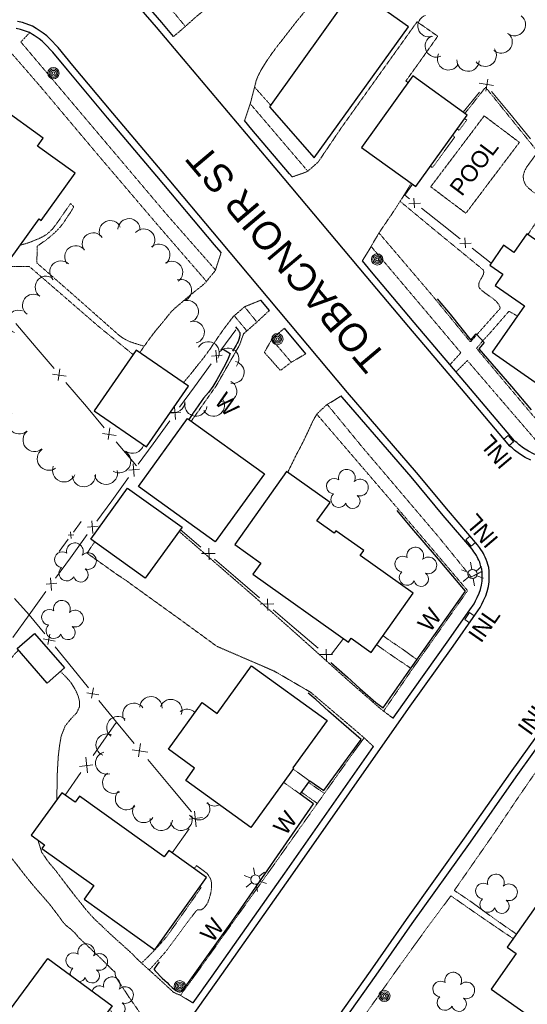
# Model space of a CAD drawing. Extents: x 863487 to 870045, y 569252 to 575761.
# Tile 11 of 66: x 864652 to 864833, y 570949 to 571300. Entities that reach past the tile are written whole.
import ezdxf
from ezdxf.enums import TextEntityAlignment as Align

# ---------------------------------------------------------------- set-up
doc = ezdxf.new("R2010")
doc.units = 0
doc.header["$LTSCALE"] = 0.005
doc.header["$MEASUREMENT"] = 0
doc.linetypes.add('DGN Style 3', pattern=[37.5, 25, -12.5])
doc.linetypes.add('DGN Style 5', pattern=[20, 10, -10])
for name, color, linetype, lineweight in [('E_BLD_Name', 241, 'Continuous', 15), ('E_DWY', 2, 'DGN Style 3', 15), ('E_LAND_Vegetation', 3, 'Continuous', 15), ('E_MISCPROP', 30, 'Continuous', 15), ('E_MISCPROP_Dash', 241, 'DGN Style 3', 15), ('E_MISCPROP_HvyLine', 241, 'Continuous', 25), ('E_MISCPROP_Railing', 30, 'Continuous', 15), ('E_PATH_Sidewalk', 2, 'DGN Style 5', 15), ('E_RDWY', 21, 'Continuous', 25), ('E_RDWY_Name', 21, 'Continuous', 15), ('E_WAL', 40, 'Continuous', 25)]:
    doc.layers.add(name, color=color, linetype=linetype, lineweight=lineweight)
doc.styles.add('Style-IGR_FONT_0', font='IGR_FONT_0.shx')

# ---------------------------------------------------------------- blocks, each defined once
blk = doc.blocks.new('INLT')
at = {"layer": 'E_MISCPROP_Railing', "color": 40, "linetype": 'Continuous', "lineweight": 0, "flags": 128}
blk.add_lwpolyline([(3, -2), (3, 0), (0, 0), (0, -2), (3, -2)], dxfattribs=at)
blk = doc.blocks.new('INL')
at = {"layer": 'E_MISCPROP_Railing', "color": 40, "linetype": 'Continuous', "lineweight": 0, "style": 'Style-IGR_FONT_0'}
blk.add_text('INL', height=6, rotation=0, dxfattribs=at).set_placement((-5.74, -3.01))
blk = doc.blocks.new('INL_1')
at = {"layer": 'E_MISCPROP_Railing', "color": 40, "linetype": 'Continuous', "lineweight": 0, "style": 'Style-IGR_FONT_0'}
blk.add_text('INL', height=6, rotation=359.9999, dxfattribs=at).set_placement((-5.74, -3.01))
blk = doc.blocks.new('INL_2')
at = {"layer": 'E_MISCPROP_Railing', "color": 40, "linetype": 'Continuous', "lineweight": 0, "style": 'Style-IGR_FONT_0'}
blk.add_text('INL', height=6, rotation=0, dxfattribs=at).set_placement((-5.74, -3.01))
blk = doc.blocks.new('INL_11')
at = {"layer": 'E_MISCPROP_Railing', "color": 40, "linetype": 'Continuous', "lineweight": 0, "style": 'Style-IGR_FONT_0'}
blk.add_text('INL', height=6, rotation=0, dxfattribs=at).set_placement((-5.74, -3.01))
blk = doc.blocks.new('POLE')
at = {"layer": 'E_MISCPROP', "color": 20, "linetype": 'Continuous', "lineweight": 0}
for centre, radius in [((-0.01, 0.02), 2.02), ((-0.01, 0.03), 1.52), ((0, -0.01), 1.01), ((0, 0), 0.502)]:
    blk.add_circle(centre, radius, dxfattribs=at)
blk = doc.blocks.new('LTP')
at = {"layer": 'E_MISCPROP', "color": 20, "linetype": 'Continuous', "lineweight": 0}
for p, q in [((-0.8, 1.43), (-2, 3.73)), ((0.9, 1.42), (2.27, 3.65)), ((-1.64, 0.07), (-4.24, 0.14)), ((-0.88, -1.42), (-2.24, -3.61)), ((0.76, -1.47), (2, -3.65)), ((1.64, -0.02), (4.16, -0.09))]:
    blk.add_line(p, q, dxfattribs=at)
blk.add_circle((0, 0), 1.64, dxfattribs=at)
blk = doc.blocks.new('POOL')
at = {"layer": 'E_BLD_Name', "color": 241, "linetype": 'Continuous', "lineweight": 0, "style": 'Style-IGR_FONT_0'}
blk.add_text('POOL', height=6, rotation=360, dxfattribs=at).set_placement((-10.44, 0.15), align=Align.MIDDLE_LEFT)
blk = doc.blocks.new('WAL_1')
at = {"layer": 'E_MISCPROP_Railing', "color": 40, "linetype": 'Continuous', "lineweight": 0, "style": 'Style-IGR_FONT_0'}
blk.add_text('W', height=6, rotation=0, dxfattribs=at).set_placement((-2.27, -0.34), align=Align.MIDDLE_LEFT)
blk = doc.blocks.new('WAL_2')
at = {"layer": 'E_MISCPROP_Railing', "color": 40, "linetype": 'Continuous', "lineweight": 0, "style": 'Style-IGR_FONT_0'}
blk.add_text('W', height=6, rotation=360, dxfattribs=at).set_placement((-2.27, -0.34), align=Align.MIDDLE_LEFT)
blk = doc.blocks.new('TREE_1')
at = {"layer": 'E_LAND_Vegetation', "color": 93, "linetype": 'Continuous', "lineweight": 0}
for centre, radius, start, end in [((-1.47, 4.28), 2.78, 1.3946, 209.1676), ((3.57, 2.42), 2.97, 278.4237, 139.6576), ((-4.47, 0.2), 2.78, 78.0716, 279.0827), ((-2.01, -4.2), 2.61, 140.7798, 358.7124), ((3.46, -3.43), 2.97, 196.0745, 79.0478)]:
    blk.add_arc(centre, radius, start, end, dxfattribs=at)

msp = doc.modelspace()

# ---------------------------------------------------------------- linework, layer by layer
at = {"layer": 'E_DWY', "color": 51, "linetype": 'DGN Style 3', "flags": 128}
for points in [[(864706.76, 571294.21), (864710.77, 571297.64), (864715.05, 571301.49), (864716.28, 571302.48), (864717.04, 571303.11), (864718.55, 571304.4), (864720.17, 571305.9), (864721.71, 571307.2), (864723.58, 571308.57), (864725.31, 571310.16), (864727.2, 571312.23), (864729.59, 571314.81), (864731.68, 571317.16), (864734, 571319.91), (864736.24, 571322.87), (864737.95, 571325.29), (864739.2, 571327.3), (864740.5, 571329.54), (864741.88, 571332.01), (864743.11, 571334.2), (864744.2, 571335.85), (864744.91, 571336.91), (864746.32, 571338.48), (864748.24, 571340.13), (864750.01, 571340.8), (864751.38, 571339.85), (864752.99, 571338.21), (864754.95, 571335.59), (864756.4, 571333.51), (864757.84, 571331.38), (864759.65, 571328.86), (864761.09, 571326.75), (864762.55, 571324.7), (864763.5, 571323.3), (864764.69, 571321.33), (864765.29, 571319.9), (864764.84, 571317.07), (864763.15, 571314.88), (864760.59, 571312.06), (864757.39, 571308.02), (864755.01, 571304.98), (864752.79, 571302.29), (864750.49, 571299.48), (864748.66, 571297.1), (864746.75, 571294.67), (864745.2, 571292.65), (864743.31, 571290.26), (864741.67, 571288.02), (864739.65, 571285.04), (864737.94, 571282.28), (864736.86, 571280.15), (864736.2, 571278.5), (864735.77, 571276.77), (864734.14, 571270.47), (864732.06, 571264.22)], [(864748.95, 571244.14), (864753.25, 571245.62), (864753.75, 571245.82), (864754.37, 571246.11), (864754.68, 571246.3), (864758.26, 571249.44), (864766.3, 571261.38), (864793.5, 571299.47), (864800.87, 571294.33), (864793.73, 571284.24), (864789.51, 571278.37), (864790.36, 571277.8)], [(864791.43, 571241.9), (864789.31, 571238.39), (864785.38, 571232.21), (864779.95, 571224.24), (864777.23, 571219.57), (864776.25, 571217.82), (864774.03, 571214.26)], [(864723.71, 571217.16), (864721.64, 571210.77), (864718.17, 571206.54), (864717.68, 571206.04), (864716.68, 571205.16), (864715.5, 571204.26), (864714.32, 571203.34), (864713.18, 571202.42), (864712.09, 571201.5), (864711.01, 571200.59), (864709.75, 571199.49), (864708.45, 571198.38), (864707.42, 571197.48), (864706.17, 571196.34), (864705.19, 571195.19), (864704.34, 571194.11), (864703.34, 571192.89), (864702.26, 571191.54), (864701.07, 571190.15), (864700.05, 571188.88), (864699.12, 571187.68), (864698.15, 571186.38), (864697.22, 571185.09), (864696.19, 571183.62), (864694.86, 571181.76), (864694.71, 571181.54)], [(864737.88, 571200.24), (864732.09, 571197.87), (864728.02, 571194.36), (864724.81, 571190.16), (864721.97, 571186.07), (864719.76, 571182.78), (864717.44, 571179.63), (864714.69, 571176.2), (864712.49, 571173.4), (864710.92, 571171.59), (864710.28, 571170.79)], [(864740.94, 571196.59), (864736.64, 571192.59), (864732.75, 571189.15), (864731.7, 571188.22), (864730.31, 571184.31), (864721.88, 571169.55), (864721.06, 571168.44), (864713.08, 571157.08)], [(864753.91, 571181.1), (864748.64, 571178.06), (864744.83, 571175.15), (864739.11, 571181.59), (864741.87, 571186.49), (864746.27, 571190.22)], [(864766.46, 571166.12), (864763.7, 571164.31), (864761.54, 571163.13), (864757.86, 571159.7), (864756.4, 571157.15), (864754.82, 571153.73), (864753.1, 571150.09), (864751.75, 571147.46), (864750.66, 571145.45), (864750.07, 571144.25), (864747.43, 571138.83)], [(864784.94, 571051.15), (864780.77, 571054.29), (864769.08, 571064.52), (864751.9, 571079.99), (864737.5, 571092.8), (864708.72, 571117.79)], [(864777.93, 571041.11), (864774.01, 571044.75), (864755.57, 571060.43), (864742.62, 571067.97), (864722.19, 571076.8), (864709.86, 571085.82), (864692.96, 571098), (864690, 571100.19), (864686.81, 571102.28), (864675.96, 571110.01), (864678.65, 571114.01)], [(864704.1, 570936.05), (864698.78, 570941.06), (864695.36, 570945.33), (864690.97, 570951.62), (864687.49, 570956.9), (864686.83, 570957.98), (864686.33, 570958.72), (864686.09, 570959.24), (864686, 570959.75), (864685.97, 570960.42), (864685.75, 570960.86), (864685.19, 570961.23), (864681.49, 570964.94), (864676.36, 570969.8), (864672.98, 570972.96), (864671.76, 570974.45), (864670.69, 570975.51), (864669.55, 570976.46), (864668.46, 570977.29), (864667.39, 570978.49), (864666.19, 570980.14), (864664.62, 570982.22), (864662.68, 570984.79), (864660.81, 570986.94), (864658.83, 570989.19), (864656.96, 570991.34), (864654.57, 570994.27), (864652.92, 570996.35), (864651.4, 570998.36), (864648.92, 571001.47), (864647.02, 571004.01), (864645.41, 571006.34), (864643.76, 571008.65), (864641.95, 571011.21), (864639.94, 571014.22), (864638.18, 571016.53), (864636.12, 571019.02), (864633.83, 571021.85), (864631.67, 571024.4), (864629.71, 571026.62), (864628.19, 571028.37), (864627.05, 571029.67), (864626.59, 571030.22), (864625.55, 571031.67), (864624.76, 571032.64), (864623.89, 571033.95), (864623.51, 571035.39), (864623.81, 571036.8), (864624.64, 571038.3), (864626.16, 571040.97), (864627.44, 571042.89), (864628.65, 571044.55), (864630.75, 571047.51), (864632.44, 571050.08), (864634.25, 571052.81), (864635.85, 571055.11), (864637.44, 571057.31), (864639.31, 571059.88), (864641.66, 571063.05), (864643.65, 571065.66), (864645.52, 571068.06), (864647.42, 571070.45), (864648.74, 571072.11), (864649.35, 571073), (864649.91, 571073.73), (864650.66, 571074.57), (864651.56, 571075.43)], [(864666.48, 571067.82), (864668.28, 571066.07), (864670.12, 571064.01), (864671.97, 571060.98), (864672.82, 571058.94), (864673.32, 571057.01), (864673.21, 571055.16), (864672.27, 571053.08), (864670.23, 571050.98), (864668.16, 571048.41), (864666.74, 571044.8), (864666.16, 571041.41), (864665.7, 571037.56), (864665.51, 571034.41), (864665.37, 571032.01), (864665.35, 571030.09), (864665.27, 571027.36), (864665.23, 571024.6), (864665.22, 571022.13)], [(864658.45, 571007.74), (864659.78, 571003.43), (864662.28, 570999.79), (864664.68, 570996.99), (864667.29, 570993.53), (864669.59, 570990.54), (864671.77, 570987.69), (864673.82, 570985.14), (864675.43, 570983.08), (864677.14, 570981.14), (864678.76, 570979.42), (864681.12, 570977.21), (864682.72, 570975.64), (864684.55, 570973.96), (864686.67, 570972.01), (864688.67, 570970.23), (864690.58, 570968.48), (864692.04, 570967.19), (864693.03, 570966.11), (864693.91, 570965.2), (864694.79, 570964.42), (864695.06, 570964.12), (864699.83, 570959.85), (864706.66, 570953.54), (864707.93, 570952.89), (864708.86, 570952.56), (864713.73, 570949.66)]]:
    msp.add_lwpolyline(points, dxfattribs=at)
at = {"layer": 'E_LAND_Vegetation', "color": 93, "linetype": 'Continuous'}
for centre, radius, start, end in [((864797.74, 571297.99), 3.96, 107.6449, 287.6296), ((864828.18, 571298.43), 3.96, 231.8221, 51.8068), ((864800.33, 571290.79), 3.96, 114.481, 294.4657), ((864823.47, 571292.24), 3.96, 228.2354, 48.2201), ((864817.78, 571287.51), 3.96, 215.1704, 35.1551), ((864804.67, 571286.22), 3.96, 152.5266, 332.5112), ((864811.65, 571285.76), 3.96, 177.1718, 357.1564), ((864690.89, 571225.35), 3.93, 357.4726, 177.4573), ((864684.24, 571224.65), 3.93, 24.8541, 204.8388), ((864696.18, 571221.69), 3.93, 318.1333, 138.118), ((864678.16, 571220.32), 3.93, 35.4672, 215.4519), ((864671.93, 571215.71), 3.93, 38.5037, 218.4883), ((864701.56, 571216.28), 3.93, 312.0476, 132.0322), ((864666.61, 571210.3), 3.93, 46.0881, 226.0727), ((864706.12, 571210.18), 3.93, 305.3867, 125.3714), ((864661.41, 571204.85), 3.93, 54.9638, 234.9485), ((864709.28, 571203.71), 3.93, 287.5672, 107.5518), ((864656.89, 571198.42), 3.93, 54.9638, 234.9485), ((864711.69, 571196.2), 3.93, 288.4324, 108.4171), ((864651.51, 571192.51), 4.13, 69.5176, 249.5022), ((864713.81, 571188.78), 3.93, 284.5609, 104.5456), ((864719.12, 571181.5), 3.93, 330.7796, 150.7643), ((864726.13, 571179.23), 3.93, 319.8104, 139.795), ((864728, 571174.48), 3.93, 257.548, 77.5327), ((864725.36, 571167.76), 3.93, 241.8892, 61.8739), ((864706.81, 571164.05), 3.93, 253.1802, 358.2172), ((864714.75, 571162.79), 3.93, 172.2878, 352.2725), ((864721.01, 571162.77), 3.93, 209.4159, 29.4006), ((864651.82, 571156.66), 4.13, 130.7534, 310.738), ((864657.26, 571150.38), 4.13, 129.5223, 309.5069), ((864692.08, 571149.72), 4.13, 234.9118, 344.7938), ((864662.34, 571143.68), 4.13, 125.4836, 305.4683), ((864687.39, 571142.76), 4.13, 238.5364, 58.5211), ((864667.77, 571139.54), 4.13, 157.9482, 337.9329), ((864674.83, 571137.84), 4.13, 183.0125, 2.9972), ((864682.68, 571138.64), 4.13, 192.3456, 12.3303), ((864698.69, 571054.91), 3.98, 357.4187, 177.4034), ((864705.81, 571053.91), 3.98, 338.5979, 158.5826), ((864692.62, 571052.58), 3.98, 36.1881, 216.1727), ((864711.52, 571050.39), 3.98, 43.9507, 127.5805), ((864686.93, 571047.83), 3.98, 50.3011, 230.2857), ((864683.12, 571041.63), 3.98, 66.944, 246.9287), ((864682.94, 571035.19), 3.98, 105.5826, 285.5673), ((864685.43, 571028.31), 3.98, 123.2831, 303.2678), ((864690.02, 571022.48), 3.98, 136.783, 316.7677), ((864696.12, 571017.95), 3.98, 146.3358, 326.3205), ((864715.72, 571018.87), 3.98, 214.9917, 34.9764), ((864721.39, 571023.85), 3.98, 225.6728, 296.0878), ((864702.38, 571015.11), 3.98, 175.4381, 355.4228), ((864709.48, 571015.13), 3.98, 197.7866, 17.7713), ((864675.63, 570967.78), 2.97, 332.7582, 193.9921), ((864671.18, 570964.77), 2.78, 55.7291, 263.5021), ((864680.32, 570964.28), 2.97, 250.4091, 133.3823), ((864672.75, 570959.96), 2.78, 132.4062, 188.1654), ((864672.75, 570959.96), 2.78, 279.021, 333.4172), ((864677.76, 570959.39), 2.61, 195.1143, 53.0469), ((864684.8, 570955.98), 2.97, 332.7582, 193.9921), ((864680.35, 570952.97), 2.78, 55.7291, 161.2928), ((864689.49, 570952.48), 2.97, 250.4091, 133.3823), ((864686.92, 570947.59), 2.61, 195.1143, 53.0469)]:
    msp.add_arc(centre, radius, start, end, dxfattribs=at)
at = {"layer": 'E_MISCPROP_Dash', "color": 241, "linetype": 'DGN Style 3', "flags": 128}
msp.add_lwpolyline([(864798.36, 571240.65), (864817.41, 571265.92), (864829.94, 571256.48), (864810.88, 571231.2)], close=True, dxfattribs=at)
at = {"layer": 'E_MISCPROP_HvyLine', "color": 241, "linetype": 'Continuous', "flags": 128}
for points in [[(864756.9, 571250.98), (864790.47, 571297.72), (864771.06, 571311.45), (864740.9, 571269.09)], [(864793.01, 571240.76), (864811.36, 571266.21), (864792.04, 571280.14), (864773.69, 571254.7)], [(864630.84, 571218.71), (864644.27, 571209.02), (864658.84, 571229.2), (864659.57, 571228.67), (864671.7, 571245.46), (864658.31, 571255.14), (864660.34, 571257.95), (864645.24, 571268.85), (864619.92, 571233.78), (864634.25, 571223.43)], [(864820.25, 571181.62), (864844.62, 571164.74), (864847.73, 571169.24), (864848.47, 571168.72), (864852.32, 571174.28), (864850.73, 571175.38), (864852.77, 571178.33), (864855.32, 571176.57), (864857.83, 571180.19), (864854.67, 571182.38), (864857.55, 571186.53), (864855.47, 571187.98), (864864.88, 571201.56), (864832.62, 571223.9), (864827.99, 571217.22), (864824.31, 571219.77), (864819.43, 571212.71), (864824.09, 571209.48), (864821.27, 571205.41), (864831.71, 571198.17)], [(864697.12, 571147.91), (864712.06, 571169.56), (864693.41, 571182.44), (864678.46, 571160.79)], [(864711.77, 571158.03), (864739.12, 571138.25), (864721.59, 571114.01), (864694.25, 571133.79)], [(864762.5, 571128.13), (864746.99, 571139.14), (864728.53, 571113.14), (864737.88, 571106.5), (864735.03, 571102.48), (864769.08, 571078.31), (864770.05, 571079.67), (864777.11, 571074.66), (864792.12, 571095.81), (864773.25, 571109.21), (864774.49, 571110.95), (864764.56, 571118), (864763.98, 571117.17), (864757.82, 571121.54)], [(864690.35, 571133.25), (864709.8, 571119.3), (864696.71, 571101.06), (864677.27, 571115.01)], [(864657.28, 571081.35), (864667.94, 571069.09), (864661.76, 571063.71), (864651.09, 571075.97)], [(864734.55, 571069.85), (864761.47, 571050.4), (864749.22, 571033.44), (864749.53, 571033.22), (864734.33, 571012.19), (864711.09, 571028.98), (864714.26, 571033.35), (864704.94, 571040.08), (864716.99, 571056.76), (864722.32, 571052.91)], [(864674.91, 570986.67), (864700.04, 570968.64), (864718.49, 570994.35), (864705.07, 571003.99), (864703.47, 571001.76), (864673.28, 571023.42), (864671.71, 571021.23), (864667, 571024.6), (864656.1, 571009.42), (864660.8, 571006.05), (864659.86, 571004.74), (864678.35, 570991.48)], [(864859.37, 570970.51), (864837.2, 570986.11), (864825.54, 570969.54), (864828.79, 570967.25), (864819.87, 570954.57), (864845.64, 570936.43), (864856.6, 570952.01), (864849.75, 570956.84)], [(864661.95, 570965.49), (864684.89, 570948.57), (864673.44, 570933.04), (864677.16, 570930.29), (864661.67, 570909.28), (864638.36, 570926.47), (864650, 570942.25), (864646.64, 570944.73)]]:
    msp.add_lwpolyline(points, close=True, dxfattribs=at)
at = {"layer": 'E_MISCPROP_Railing', "color": 40, "linetype": 'Continuous'}
for p, q in [((864817.97, 571274.76), (864818.69, 571279.04)), ((864820.67, 571276.72), (864815.67, 571277.58)), ((864792.37, 571236.61), (864792.57, 571233.12)), ((864790.61, 571234.59), (864794.68, 571234.8)), ((864810.49, 571222.4), (864810.69, 571218.92)), ((864808.73, 571220.38), (864812.8, 571220.59)), ((864724.05, 571180.61), (864720.26, 571180.25)), ((864721.78, 571182.45), (864722.17, 571178.02)), ((864663.66, 571173.83), (864668.5, 571173.09)), ((864666.23, 571175.77), (864665.61, 571171.63)), ((864707.05, 571162.13), (864707.45, 571157.7)), ((864709.32, 571160.29), (864705.53, 571159.93)), ((864681.49, 571152.71), (864686.32, 571151.97)), ((864684.05, 571154.66), (864683.44, 571150.51)), ((864692.33, 571141.81), (864692.73, 571137.39)), ((864694.6, 571139.97), (864690.81, 571139.61)), ((864677.61, 571121.49), (864678.01, 571117.07)), ((864671.28, 571116.58), (864669.26, 571116.41)), ((864670.08, 571117.57), (864670.27, 571115.22)), ((864679.88, 571119.65), (864676.09, 571119.29)), ((864721.63, 571109.91), (864716.75, 571109.88)), ((864719.41, 571107.59), (864719.36, 571111.78)), ((864665.16, 571099.34), (864661.37, 571098.97)), ((864662.88, 571101.17), (864663.28, 571096.75)), ((864742.52, 571091.91), (864737.64, 571091.89)), ((864740.3, 571089.59), (864740.25, 571093.78)), ((864660.32, 571079.43), (864664.62, 571078.68)), ((864662.64, 571081.12), (864662.02, 571077.43)), ((864761.19, 571071.59), (864761.14, 571075.78)), ((864763.41, 571073.91), (864758.53, 571073.89)), ((864675.88, 571060.28), (864680.18, 571059.54)), ((864678.2, 571061.97), (864677.58, 571058.28)), ((864692.08, 571039.91), (864697.64, 571039.03)), ((864695.04, 571042.13), (864694.31, 571037.36)), ((864676.15, 571031.71), (864675.57, 571037.32)), ((864673.24, 571034.01), (864678.04, 571034.53)), ((864714.19, 571017.99), (864714.8, 571012.39)), ((864717.12, 571015.72), (864712.32, 571015.17))]:
    msp.add_line(p, q, dxfattribs=at)
at = {"layer": 'E_MISCPROP_Railing', "color": 40, "linetype": 'Continuous', "flags": 128}
for points in [[(864815.76, 571274.37), (864809.96, 571267.23)], [(864826.5, 571266.74), (864820.03, 571274.67)], [(864833.84, 571257.72), (864826.5, 571266.74)], [(864791.83, 571241.61), (864789.09, 571237.61), (864790.75, 571236.31)], [(864795.02, 571232.96), (864802.39, 571227.18)], [(864802.39, 571227.18), (864808.86, 571222.11)], [(864813.14, 571218.75), (864819.92, 571213.43)], [(864650.62, 571191.95), (864657.87, 571183.37)], [(864728.92, 571189.63), (864723.66, 571182.37)], [(864657.87, 571183.37), (864664.24, 571175.82)], [(864720.18, 571177.57), (864714.2, 571169.32)], [(864668.45, 571170.83), (864675.7, 571162.25)], [(864714.2, 571169.32), (864708.93, 571162.05)], [(864675.7, 571162.25), (864682.07, 571154.7)], [(864705.46, 571157.25), (864699.47, 571149)], [(864686.28, 571149.72), (864693.52, 571141.13)], [(864699.47, 571149), (864694.21, 571141.74)], [(864690.73, 571136.94), (864684.75, 571128.68)], [(864684.75, 571128.68), (864679.49, 571121.42)], [(864673.91, 571121.35), (864671.08, 571117.52)], [(864676.01, 571116.62), (864670.03, 571108.36)], [(864716.44, 571112.11), (864709.15, 571118.4)], [(864669.21, 571114.99), (864665.99, 571110.64)], [(864670.03, 571108.36), (864664.77, 571101.1)], [(864728.84, 571101.43), (864721.38, 571107.86)], [(864737.33, 571094.11), (864728.84, 571101.43)], [(864661.29, 571096.3), (864655.3, 571088.04)], [(864655.33, 571088.08), (864650.13, 571093.86)], [(864749.73, 571083.43), (864742.27, 571089.86)], [(864655.3, 571088.04), (864649.51, 571079.9)], [(864655.3, 571088.04), (864660.87, 571081.2)], [(864758.22, 571076.11), (864749.73, 571083.43)], [(864767.35, 571079.54), (864762.96, 571074.06)], [(864664.54, 571076.68), (864670.87, 571068.89)], [(864670.87, 571068.89), (864676.43, 571062.05)], [(864680.1, 571057.53), (864686.43, 571049.75)], [(864685.55, 571048.5), (864686.43, 571049.75), (864692.75, 571042.2)], [(864678.09, 571037.92), (864685.55, 571048.5)], [(864697.58, 571036.43), (864705.89, 571026.52)], [(864668.13, 571023.79), (864673.76, 571031.78)], [(864705.89, 571026.52), (864713.19, 571017.79)], [(864712.28, 571011.77), (864706.26, 571003.13)]]:
    msp.add_lwpolyline(points, dxfattribs=at)
at = {"layer": 'E_PATH_Sidewalk', "color": 51, "linetype": 'DGN Style 5', "flags": 128}
for points in [[(864710.96, 571297.82), (864696.7, 571315.06), (864692.24, 571311.22)], [(864721.71, 571210.97), (864704.29, 571230.81), (864678.54, 571261.28), (864652.37, 571292.27), (864655.52, 571295.58)], [(864579.92, 571189.93), (864582.99, 571194.83), (864611.99, 571235.63), (864633.99, 571267.07), (864649.24, 571288.03), (864659.27, 571276.46), (864679.72, 571252.14), (864700.94, 571227.21), (864718.48, 571206.92)], [(864735.61, 571276.17), (864741.35, 571269.73)], [(864833, 571223.64), (864839.3, 571233.13), (864839.61, 571233.8), (864839.68, 571234.45), (864839.48, 571235.04), (864838.83, 571235.78), (864837.84, 571236.63), (864836.62, 571237.54), (864834.55, 571239.05), (864833.03, 571240.32), (864832.26, 571241.2), (864831.74, 571242.14), (864831.36, 571243.27), (864831.32, 571244.65), (864831.79, 571246.3), (864832.52, 571247.6), (864833.85, 571249.5), (864834.87, 571250.89), (864835.75, 571252.07), (864836.51, 571253.06), (864817.89, 571276.12), (864810.55, 571266.8)], [(864754.55, 571246.23), (864734.07, 571270.25)], [(864810.42, 571264.91), (864811.17, 571264.44), (864808.47, 571260.78), (864807.79, 571261.26)], [(864806.15, 571258.98), (864806.93, 571258.39), (864798.98, 571247.49), (864798.22, 571247.98)], [(864670.06, 571234.67), (864664.89, 571227.16), (864663.61, 571225.54), (864661.65, 571223.74), (864660.37, 571222.94), (864658.79, 571222.15), (864657.38, 571221.61), (864656.19, 571221.1), (864654.97, 571220.64), (864654.04, 571220.36), (864652.64, 571219.95), (864652.07, 571219.82)], [(864670.06, 571234.67), (864671.2, 571233.53), (864670.68, 571232.58), (864670.02, 571231.46), (864669.02, 571230.03), (864667.7, 571227.98), (864666.81, 571226.79), (864665.74, 571225.57), (864664.69, 571224.53), (864663.72, 571223.61), (864662.43, 571222.55), (864661.43, 571221.72), (864660.65, 571221.19), (864660.1, 571220.83), (864659.55, 571220.43), (864658.95, 571220), (864658.18, 571219.47), (864658.09, 571213.48), (864670.75, 571202.39), (864687.34, 571187.7), (864688.48, 571186.86), (864689.78, 571186.11), (864691.19, 571185.4), (864696.3, 571183.77)], [(864787.45, 571235.46), (864799.25, 571225.65), (864817.03, 571211.05), (864817.26, 571210.3), (864817.14, 571209.49), (864816.86, 571208.85), (864816.45, 571208.13), (864815.99, 571207.32), (864815.65, 571206.62), (864815.45, 571205.88), (864815.46, 571205.1), (864815.79, 571204.39), (864816.75, 571203.53), (864818.01, 571202.55), (864819.37, 571201.61), (864820.43, 571200.85), (864821.43, 571200.05), (864822.1, 571199.32), (864822.6, 571198.65), (864822.9, 571198.01), (864823.08, 571197.47), (864823.12, 571197.31), (864814.78, 571187.91), (864812.48, 571185.31), (864798.83, 571201.99), (864779.92, 571224.19)], [(864777.12, 571219.38), (864798.97, 571193.52), (864809.1, 571181.47), (864805.24, 571177.26)], [(864646.51, 571212.12), (864648.77, 571212.26), (864655.41, 571212.21), (864661.6, 571206.86), (864680.19, 571190.74), (864692.32, 571180.86)], [(864736.44, 571192.42), (864732.06, 571197.85)], [(864732.87, 571189.26), (864728.38, 571194.67)], [(864858.82, 571174.18), (864863.66, 571170.73), (864853.81, 571157.23), (864851.12, 571153.69), (864849, 571152.09), (864846.24, 571150.91), (864843.84, 571150.91), (864842.27, 571151.4), (864840.79, 571152.62), (864834.6, 571159.25), (864814.69, 571183.01), (864816.87, 571185.73), (864819.21, 571188.2), (864826.23, 571196.29), (864829.2, 571194.54)], [(864748.69, 571178.09), (864741.73, 571186.24)], [(864807.41, 571174.7), (864811.4, 571178.68), (864822.72, 571165.49), (864838.2, 571147.48), (864837.38, 571146.73), (864835.72, 571145.14)], [(864761.48, 571163.07), (864773.9, 571147.93), (864801.12, 571115.86), (864812.79, 571101.49), (864816.67, 571103.53)], [(864781.57, 571053.69), (864791.92, 571068.88), (864811.5, 571096.64), (864798.43, 571112.1), (864780.47, 571133.1), (864757.78, 571159.56)], [(864793.49, 571072.07), (864790.91, 571073.9), (864790.19, 571074.46), (864789.1, 571075.23), (864787.88, 571076.08), (864786.47, 571077.06), (864784.97, 571078.04), (864783.42, 571079.11), (864781.6, 571080.43), (864781.34, 571080.62)], [(864791.28, 571068.94), (864788.49, 571070.88), (864787.86, 571071.27), (864787.06, 571071.76), (864785.73, 571072.7), (864784.67, 571073.42), (864783.62, 571074.16), (864782.51, 571074.97), (864781.39, 571075.7), (864779.4, 571077.15), (864779.04, 571077.38)], [(864923.43, 570961.86), (864914.95, 570972.29), (864900.68, 570989), (864887.37, 571004.7), (864876.74, 571017.41), (864861.65, 571035.98), (864854.03, 571044.94), (864851.47, 571047.91), (864851.06, 571048.33), (864850.61, 571048.56), (864850.15, 571048.52), (864849.19, 571048.03), (864848.08, 571047.32), (864847.18, 571046.63), (864846.22, 571045.77), (864845.49, 571045.12), (864845.12, 571044.72), (864837.08, 571033.89), (864829.42, 571022.78), (864821.06, 571010.33), (864806.77, 570989.77), (864813.16, 570985.44), (864820.8, 570979.84), (864826.3, 570975.99), (864828.86, 570974.26)], [(864709.24, 570952.34), (864715.53, 570961.07), (864742.62, 570999.07), (864769.26, 571036.76), (864774.62, 571044.19)], [(864755.25, 571028.77), (864749.38, 571033.02)], [(864751.85, 571024.13), (864745.97, 571028.3)], [(864754.86, 571028.25), (864760.5, 571024.36)], [(864757.97, 571020.79), (864752.34, 571024.79)], [(864698.1, 570961.39), (864701.28, 570964.89), (864704.12, 570968.11), (864706.29, 570971.11), (864712.55, 570979.55), (864715.1, 570982.8), (864715.86, 570982.8), (864716.7, 570982.85), (864717.83, 570983.77), (864718.88, 570985.27), (864719.51, 570987.02), (864719.97, 570988.66), (864720.19, 570989.87), (864720.3, 570991.16), (864720.23, 570992.7), (864720.07, 570993.54), (864719.74, 570994.27), (864719.16, 570995.17), (864718.6, 570995.89), (864718.19, 570996.22), (864714.94, 570998.63), (864714.09, 570997.51)], [(864716.22, 570991.18), (864716.62, 570990.88), (864714.47, 570987.74), (864704.43, 570973.43), (864701.55, 570970.15), (864699.18, 570967.65), (864698.62, 570967.07), (864697.8, 570966.23), (864695.34, 570963.87)], [(864827.72, 570972.64), (864824.42, 570974.81), (864815.71, 570980.76), (864805.53, 570987.85), (864797.17, 570976.6), (864787.23, 570962.81), (864781.24, 570954.36), (864761.38, 570925.99), (864748.67, 570907.59), (864753.27, 570904.08), (864757.86, 570901.12), (864760.66, 570899.18)]]:
    msp.add_lwpolyline(points, dxfattribs=at)
at = {"layer": 'E_RDWY', "color": 21, "linetype": 'Continuous', "flags": 128}
for points in [[(864706.76, 571294.21), (864702.55, 571299.2), (864687.77, 571316.43), (864677.26, 571328.69), (864676.43, 571329.88), (864675.17, 571331.69), (864674.4, 571333.09), (864673.81, 571334.43), (864673.36, 571335.88), (864673.01, 571337.48), (864672.78, 571339.03), (864672.6, 571340.46), (864672.69, 571342.3), (864672.81, 571344.02), (864673.05, 571345.21), (864673.46, 571346.46), (864673.92, 571347.44), (864674.37, 571348.43), (864674.99, 571350.07), (864682.64, 571360.79), (864689.67, 571371.18), (864694.68, 571378.04)], [(864833.96, 571143.12), (864831.98, 571144.18), (864830.03, 571145.39), (864828.21, 571146.71), (864827.32, 571147.59), (864827.02, 571147.83), (864826.52, 571148.14), (864810.62, 571167.03), (864790.6, 571190.7), (864775.4, 571208.74), (864746.14, 571243.6), (864732.78, 571259.49), (864700.65, 571297.57), (864685.87, 571314.8)], [(864702.99, 570930.15), (864722.51, 570957.76), (864748.4, 570994.49), (864790.42, 571054.64), (864806.3, 571076.86), (864814.3, 571088.32), (864815.94, 571090.62), (864816.56, 571091.89), (864817.15, 571093.09), (864817.95, 571094.79), (864818.45, 571096.35), (864818.94, 571098.09), (864819.12, 571099.82), (864819.19, 571101.23), (864819.23, 571102.34), (864819.2, 571103.54), (864819, 571104.88), (864818.65, 571106), (864818.42, 571106.86), (864818.14, 571107.75), (864817.76, 571108.56), (864817.44, 571109.25), (864817.13, 571109.87), (864816.76, 571110.53), (864816.24, 571111.32), (864815.73, 571111.99), (864815.35, 571112.52), (864815.01, 571112.98), (864804.68, 571125.1), (864793.33, 571138.82), (864768.73, 571167.3), (864723.26, 571221.59), (864702.69, 571246.06), (864685.13, 571266.88), (864670.92, 571283.91), (864665.64, 571290.3), (864662.7, 571293.42), (864661.6, 571294.46), (864660.37, 571295.37), (864659.26, 571296.14), (864658.52, 571296.62), (864657.86, 571297.07), (864656.53, 571297.89), (864653.01, 571299.17), (864651.21, 571299.59)], [(864723.71, 571217.16), (864721.35, 571219.98), (864700.77, 571244.45), (864683.21, 571265.27), (864669, 571282.31), (864663.77, 571288.64), (864660.92, 571291.65), (864659.99, 571292.54), (864658.92, 571293.34), (864657.86, 571294.06), (864657.14, 571294.54), (864656.5, 571294.97), (864655.43, 571295.63), (864652.29, 571296.77), (864650.76, 571297.13)], [(864748.95, 571244.14), (864748.05, 571245.21), (864734.7, 571261.1), (864732.06, 571264.22)], [(864917.4, 571238.75), (864901.91, 571216.33), (864864.45, 571163.68), (864853.22, 571148.26), (864851.86, 571147.32), (864850.01, 571146.3), (864848.22, 571145.44), (864846.73, 571144.82), (864842.97, 571143.98), (864840.84, 571143.94), (864839.06, 571144.16), (864837.26, 571144.63), (864835.76, 571145.13), (864834.98, 571145.41), (864833.23, 571146.35), (864831.43, 571147.46), (864829.84, 571148.62), (864828.97, 571149.48), (864828.45, 571149.88), (864828.19, 571150.05), (864812.53, 571168.64), (864792.51, 571192.31), (864777.32, 571210.35), (864774.03, 571214.26)], [(864740.94, 571196.59), (864737.88, 571200.24)], [(864753.91, 571181.1), (864746.27, 571190.22)], [(864784.94, 571051.15), (864788.38, 571056.08), (864804.25, 571078.31), (864812.26, 571089.76), (864813.79, 571091.9), (864814.31, 571092.98), (864814.9, 571094.18), (864815.62, 571095.72), (864816.06, 571097.06), (864816.47, 571098.56), (864816.63, 571100.01), (864816.7, 571101.34), (864816.73, 571102.35), (864816.71, 571103.32), (864816.55, 571104.32), (864816.25, 571105.31), (864816.02, 571106.16), (864815.8, 571106.84), (864815.5, 571107.5), (864815.19, 571108.16), (864814.92, 571108.7), (864814.61, 571109.24), (864814.2, 571109.88), (864813.72, 571110.51), (864813.34, 571111.03), (864813.06, 571111.41), (864802.77, 571123.49), (864791.42, 571137.2), (864766.82, 571165.68), (864766.46, 571166.12)], [(864839.3, 571049.41), (864826.6, 571031.68), (864810.31, 571008.42), (864789.62, 570979.41), (864776.73, 570961.02), (864752.24, 570926.32), (864738.42, 570906.44), (864710.52, 570866.93), (864698.85, 570850.57), (864643.81, 570772.22)], [(864841.26, 571047.85), (864828.64, 571030.24), (864812.35, 571006.98), (864791.67, 570977.97), (864778.77, 570959.59), (864754.29, 570924.88), (864740.46, 570905), (864736.51, 570899.41)], [(864713.73, 570949.66), (864720.47, 570959.2), (864746.35, 570995.93), (864777.93, 571041.11)]]:
    msp.add_lwpolyline(points, dxfattribs=at)
at = {"layer": 'E_WAL', "flags": 128}
for points in [[(864800.71, 571200.65), (864805.27, 571195.25), (864812.61, 571185.99), (864814.54, 571188.16), (864817.44, 571185.14), (864815.51, 571182.87), (864827.09, 571169.4), (864834.18, 571161.12)], [(864728.88, 571190.74), (864729.34, 571190.09), (864729.85, 571189.36), (864730.12, 571188.97), (864730.35, 571188.64), (864730.4, 571187.9), (864730.27, 571187), (864730.06, 571186.2), (864729.8, 571185.52), (864729.43, 571184.83), (864729.03, 571184.21), (864728.66, 571183.54), (864727.71, 571182.06)], [(864724.38, 571182.75), (864726.98, 571181.19), (864726.74, 571180.65), (864726.22, 571179.4), (864725.27, 571177.45), (864723.91, 571174.98), (864722.23, 571171.86), (864720.76, 571169.44), (864719.16, 571167.31), (864717.43, 571165.22), (864715.74, 571162.95), (864714.47, 571160.98), (864713.8, 571160.02), (864713.63, 571159.77), (864712.25, 571157.69)], [(864762.76, 571071.08), (864768.66, 571065.82), (864773.16, 571061.78), (864778.85, 571056.72), (864781.42, 571054.86), (864791.39, 571069.09), (864810.73, 571096.46), (864800.46, 571108.75), (864791.66, 571118.98), (864786.44, 571125.23)], [(864701.68, 570964.35), (864701.32, 570963.85), (864700.96, 570963.34), (864700.49, 570962.71), (864700.08, 570962.2), (864699.85, 570961.87), (864699.9, 570961.55), (864700.2, 570961.1), (864701, 570960.23), (864701.98, 570959.2), (864702.72, 570958.52), (864703.69, 570957.63), (864704.47, 570956.91), (864705.22, 570956.17), (864706.27, 570955.18), (864706.95, 570954.59), (864707.62, 570954.08), (864708.26, 570953.71), (864708.77, 570953.6), (864709.12, 570953.67), (864709.49, 570953.79), (864709.86, 570954.06), (864710.23, 570954.44), (864710.53, 570954.82), (864710.82, 570955.16), (864710.91, 570955.26), (864727.55, 570978.58), (864756.61, 571020.67), (864751.85, 571024.13), (864755.27, 571028.81), (864760.23, 571025.43), (864773.6, 571043.56), (864767.42, 571048.99), (864761.98, 571053.68), (864757.44, 571057.84), (864756.88, 571058.3), (864756.04, 571059.01), (864755.35, 571059.65), (864754.75, 571060.13)]]:
    msp.add_lwpolyline(points, dxfattribs=at)

# ---------------------------------------------------------------- block references
at = {"layer": 'E_BLD_Name', "color": 241, "linetype": 'Continuous', "xscale": 1.000002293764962, "yscale": 1.000002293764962, "zscale": 1.000002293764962, "rotation": 52.98458723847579}
msp.add_blockref('POOL', (864813.46, 571246.99), dxfattribs=at)
at = {"layer": 'E_LAND_Vegetation', "color": 93, "linetype": 'Continuous', "rotation": 54.33460063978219}
for p in [(864768.35, 571132.61), (864671.49, 571106.39), (864792.72, 571104.86), (864666.89, 571085.88), (864821.45, 570988.29), (864806.22, 570953.32)]:
    msp.add_blockref('TREE_1', p, dxfattribs=at)
at = {"layer": 'E_MISCPROP', "color": 20, "linetype": 'Continuous', "rotation": 41.06808597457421}
for name, p in [('POLE', (864664, 571281.13)), ('POLE', (864779.32, 571214.76)), ('POLE', (864743.77, 571186.34)), ('LTP', (864813.25, 571102.58)), ('LTP', (864735.92, 570993.64)), ('POLE', (864709, 570955.59)), ('POLE', (864781.88, 570952.13))]:
    msp.add_blockref(name, p, dxfattribs=at)
at = {"layer": 'E_MISCPROP_Railing', "color": 40, "linetype": 'Continuous'}
for name, p, rotation in [('INL_11', (864821.83, 571145.76), 130.124634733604), ('INLT', (864826.33, 571148.37), 130.124634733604), ('INL', (864816.81, 571117.53), 130.4093415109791), ('INLT', (864812.33, 571116.11), 310.4093415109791)]:
    msp.add_blockref(name, p, dxfattribs=dict(at, rotation=rotation))
for name, p, xscale, yscale, zscale, rotation in [('INLT', (864813.84, 571087.66), 1.000001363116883, 1.000001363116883, 1.000001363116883, 235.0574869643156), ('INL_1', (864817.08, 571084.11), 1.000001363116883, 1.000001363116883, 1.000001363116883, 55.05748696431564), ('INL_2', (864834.74, 571051.04), 1.000001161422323, 1.000001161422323, 1.000001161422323, 54.37206740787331)]:
    msp.add_blockref(name, p, dxfattribs=dict(at, xscale=xscale, yscale=yscale, zscale=zscale, rotation=rotation))
at = {"layer": 'E_WAL'}
for name, p, xscale, yscale, zscale, rotation in [('WAL_2', (864725.03, 571164.42), 0.9999979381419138, 0.9999979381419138, 0.9999979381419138, 310.1914556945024), ('WAL_1', (864796.77, 571085.28), 1.000002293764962, 1.000002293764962, 1.000002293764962, 52.98458723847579), ('WAL_1', (864745.36, 571012.82), 1.000002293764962, 1.000002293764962, 1.000002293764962, 52.98458723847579), ('WAL_1', (864719.32, 570974.64), 1.000002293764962, 1.000002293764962, 1.000002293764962, 52.98458723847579)]:
    msp.add_blockref(name, p, dxfattribs=dict(at, xscale=xscale, yscale=yscale, zscale=zscale, rotation=rotation))

# ---------------------------------------------------------------- texts
at = {"layer": 'E_RDWY_Name', "color": 21, "linetype": 'Continuous', "style": 'Style-IGR_FONT_0', "width": 0.998992}
msp.add_text('TOBACNOIR ST', height=10, rotation=130.2062, dxfattribs=at).set_placement((864783.06, 571180))

doc.saveas('drawing.dxf')
